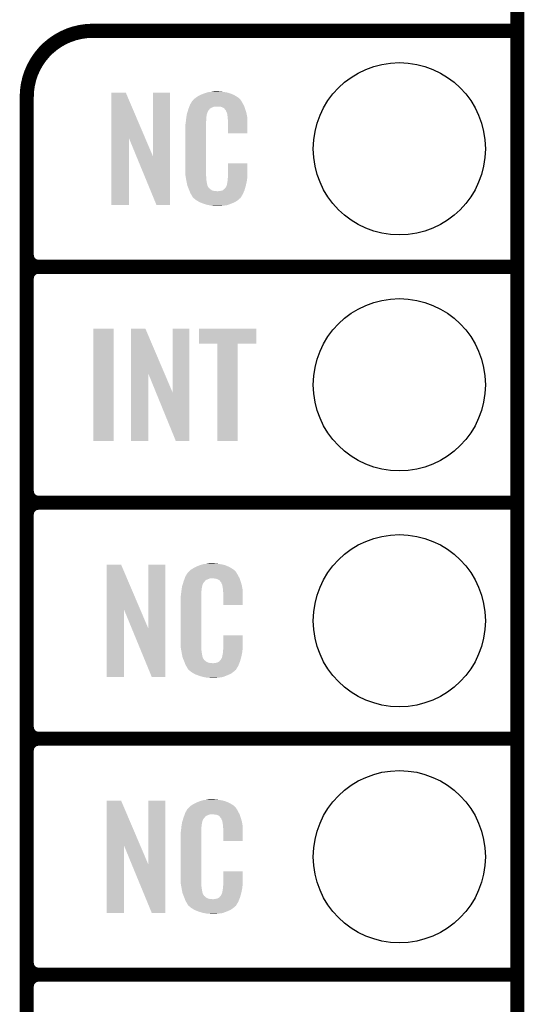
# Model space of a CAD drawing. Extents: x -0.05 to 0.95, y -0.15 to 1.54.
# Tile 15 of 32: x 0.74 to 0.95, y 0.34 to 0.75. Entities that reach past the tile are written whole.
import ezdxf

# ---------------------------------------------------------------- set-up
doc = ezdxf.new("R2010")
doc.units = 0
doc.layers.get('0').update_dxf_attribs({"linetype": 'CONTINUOUS'})
for name, color, linetype in [('GEOMAGNETIC_2_CLICK_V101_GKO', 5, 'CONTINUOUS'), ('GEOMAGNETIC_2_CLICK_V101_GTO', 14, 'CONTINUOUS'), ('GEOMAGNETIC_2_CLICK_V101_GTS', 12, 'CONTINUOUS')]:
    doc.layers.add(name, color=color, linetype=linetype)

# ---------------------------------------------------------------- blocks, each defined once
blk = doc.blocks.new('ROUND_41')
blk.add_circle((0, 0), 0.0365)

msp = doc.modelspace()

# ---------------------------------------------------------------- linework, layer by layer
at = {"layer": 'GEOMAGNETIC_2_CLICK_V101_GKO', "const_width": 0.006}
msp.add_lwpolyline([(0.95, -0.05), (0.95, 1.45)], dxfattribs=at)
at = {"layer": 'GEOMAGNETIC_2_CLICK_V101_GTO', "const_width": 0.006}
for points in [[(0.77, 0.75, 0.414214), (0.742, 0.722)], [(0.742, 0.655, 0.414214), (0.747, 0.65)], [(0.747, 0.65, 0.414214), (0.742, 0.645)], [(0.747, 0.65, 0.414214), (0.742, 0.645)], [(0.742, 0.555, 0.414214), (0.747, 0.55)], [(0.747, 0.55, 0.414214), (0.742, 0.545)], [(0.747, 0.55, 0.414214), (0.742, 0.545)], [(0.742, 0.455, 0.414214), (0.747, 0.45)], [(0.747, 0.45, 0.414214), (0.742, 0.445)], [(0.747, 0.45, 0.414214), (0.742, 0.445)], [(0.742, 0.355, 0.414214), (0.747, 0.35)], [(0.747, 0.35, 0.414214), (0.742, 0.345)], [(0.747, 0.35, 0.414214), (0.742, 0.345)]]:
    msp.add_lwpolyline(points, format="xyb", dxfattribs=at)
for points in [[(0.77, 0.75), (0.95, 0.75)], [(0.742, -0.022), (0.742, 0.722)], [(0.747, 0.65), (0.95, 0.65)], [(0.747, 0.65), (0.95, 0.65)], [(0.742, 0.555), (0.742, 0.645)], [(0.747, 0.55), (0.95, 0.55)], [(0.747, 0.55), (0.95, 0.55)], [(0.742, 0.455), (0.742, 0.545)], [(0.747, 0.45), (0.95, 0.45)], [(0.747, 0.45), (0.95, 0.45)], [(0.742, 0.355), (0.742, 0.445)], [(0.747, 0.35), (0.95, 0.35)], [(0.747, 0.35), (0.95, 0.35)], [(0.742, 0.255), (0.742, 0.345)]]:
    msp.add_lwpolyline(points, dxfattribs=at)
at = {"layer": 'GEOMAGNETIC_2_CLICK_V101_GTO'}
for points in [[(0.7779, 0.7046), (0.7779, 0.7238), (0.79219, 0.7046), (0.784, 0.7238)], [(0.7779, 0.7238), (0.7779, 0.7238), (0.784, 0.7238), (0.7779, 0.7238)], [(0.7956, 0.6966), (0.7956, 0.7238), (0.8027, 0.6966), (0.8027, 0.7238)], [(0.7956, 0.7238), (0.7956, 0.7238), (0.8027, 0.7238), (0.7956, 0.7238)], [(0.8136, 0.7216), (0.81407, 0.7219), (0.83182, 0.7216), (0.8314, 0.7219)], [(0.81407, 0.7219), (0.8147, 0.7223), (0.8314, 0.7219), (0.83073, 0.7223)], [(0.8147, 0.7223), (0.8157, 0.7228), (0.83073, 0.7223), (0.8299, 0.7228)], [(0.8157, 0.7228), (0.8161, 0.723), (0.8299, 0.7228), (0.82941, 0.723)], [(0.8161, 0.723), (0.8171, 0.7234), (0.82941, 0.723), (0.82844, 0.7234)], [(0.8171, 0.7234), (0.8174, 0.7235), (0.82844, 0.7234), (0.8282, 0.7235)], [(0.8174, 0.7235), (0.818, 0.7237), (0.8282, 0.7235), (0.82745, 0.7237)], [(0.818, 0.7237), (0.81867, 0.7239), (0.82745, 0.7237), (0.8267, 0.7239)], [(0.81867, 0.7239), (0.819, 0.724), (0.8267, 0.7239), (0.8259, 0.724)], [(0.819, 0.724), (0.8202, 0.7241), (0.8259, 0.724), (0.8251, 0.7241)], [(0.8202, 0.7241), (0.8208, 0.7242), (0.8251, 0.7241), (0.8245, 0.7242)], [(0.8208, 0.7242), (0.8214, 0.7243), (0.8239, 0.7242), (0.8234, 0.7243)], [(0.81072, 0.7173), (0.81094, 0.7179), (0.8201, 0.7173), (0.8216, 0.7179)], [(0.81094, 0.7179), (0.81102, 0.7181), (0.83427, 0.7179), (0.8342, 0.7181)], [(0.81094, 0.7179), (0.81094, 0.7179), (0.8216, 0.7179), (0.8235, 0.7179)], [(0.81102, 0.7181), (0.8112, 0.7186), (0.8342, 0.7181), (0.83393, 0.7186)], [(0.8112, 0.7186), (0.81155, 0.7192), (0.83393, 0.7186), (0.8336, 0.7192)], [(0.81155, 0.7192), (0.81208, 0.7201), (0.8336, 0.7192), (0.8331, 0.7201)], [(0.81208, 0.7201), (0.8122, 0.7203), (0.8331, 0.7201), (0.83295, 0.7203)], [(0.8122, 0.7203), (0.8122, 0.7204), (0.83295, 0.7203), (0.83288, 0.7204)], [(0.8122, 0.7204), (0.8124, 0.7204), (0.83288, 0.7204), (0.83287, 0.7204)], [(0.8124, 0.7204), (0.81248, 0.7205), (0.83287, 0.7204), (0.8328, 0.7205)], [(0.81248, 0.7205), (0.81264, 0.7207), (0.8328, 0.7205), (0.8327, 0.7207)], [(0.81264, 0.7207), (0.8128, 0.7209), (0.8327, 0.7207), (0.83253, 0.7209)], [(0.8128, 0.7209), (0.81337, 0.7214), (0.83253, 0.7209), (0.8321, 0.7214)], [(0.81337, 0.7214), (0.8136, 0.7216), (0.8321, 0.7214), (0.83182, 0.7216)], [(0.8242, 0.7178), (0.8235, 0.7179), (0.83431, 0.7178), (0.83427, 0.7179)], [(0.8247, 0.7177), (0.8242, 0.7178), (0.83434, 0.7177), (0.83431, 0.7178)], [(0.8257, 0.7172), (0.8247, 0.7177), (0.83452, 0.7172), (0.83434, 0.7177)], [(0.80966, 0.7132), (0.80974, 0.7137), (0.8182, 0.7132), (0.8182, 0.7137)], [(0.80974, 0.7137), (0.80981, 0.7141), (0.8182, 0.7137), (0.8183, 0.7141)], [(0.80981, 0.7141), (0.80984, 0.7143), (0.8183, 0.7141), (0.8183, 0.7143)], [(0.80984, 0.7143), (0.8099, 0.7147), (0.8183, 0.7143), (0.81841, 0.7147)], [(0.8099, 0.7147), (0.81011, 0.7154), (0.81841, 0.7147), (0.8186, 0.7154)], [(0.81011, 0.7154), (0.81038, 0.7163), (0.8186, 0.7154), (0.8191, 0.7163)], [(0.81038, 0.7163), (0.8105, 0.7167), (0.8191, 0.7163), (0.8195, 0.7167)], [(0.8105, 0.7167), (0.81057, 0.7169), (0.8195, 0.7167), (0.8196, 0.7169)], [(0.81057, 0.7169), (0.81072, 0.7173), (0.8196, 0.7169), (0.8201, 0.7173)], [(0.8258, 0.717), (0.8257, 0.7172), (0.83459, 0.717), (0.83452, 0.7172)], [(0.82606, 0.7167), (0.8258, 0.717), (0.8347, 0.7167), (0.83459, 0.717)], [(0.8264, 0.7163), (0.82606, 0.7167), (0.83482, 0.7163), (0.8347, 0.7167)], [(0.8268, 0.7154), (0.8264, 0.7163), (0.83508, 0.7154), (0.83482, 0.7163)], [(0.82696, 0.715), (0.8268, 0.7154), (0.8352, 0.715), (0.83508, 0.7154)], [(0.827, 0.7149), (0.82696, 0.715), (0.83522, 0.7149), (0.8352, 0.715)], [(0.827, 0.7146), (0.827, 0.7149), (0.83528, 0.7146), (0.83522, 0.7149)], [(0.8271, 0.7141), (0.827, 0.7146), (0.83537, 0.7141), (0.83528, 0.7146)], [(0.8272, 0.7134), (0.8271, 0.7141), (0.8355, 0.7134), (0.83537, 0.7141)], [(0.8092, 0.7091), (0.8093, 0.7096), (0.818, 0.7091), (0.818, 0.7096)], [(0.8093, 0.7103), (0.8094, 0.711), (0.818, 0.7103), (0.818, 0.711)], [(0.8093, 0.7096), (0.8093, 0.7103), (0.818, 0.7096), (0.818, 0.7103)], [(0.8094, 0.711), (0.80941, 0.7111), (0.818, 0.711), (0.818, 0.7111)], [(0.80941, 0.7111), (0.8095, 0.7119), (0.818, 0.7111), (0.8181, 0.7119)], [(0.8095, 0.7119), (0.80959, 0.7127), (0.8181, 0.7119), (0.8181, 0.7127)], [(0.80959, 0.7127), (0.8096, 0.7128), (0.8181, 0.7127), (0.81812, 0.7128)], [(0.8096, 0.7128), (0.80966, 0.7132), (0.81812, 0.7128), (0.8182, 0.7132)], [(0.82724, 0.7129), (0.8272, 0.7134), (0.8356, 0.7129), (0.8355, 0.7134)], [(0.8273, 0.7121), (0.82724, 0.7129), (0.8356, 0.7121), (0.8356, 0.7129)], [(0.8273, 0.7066), (0.8273, 0.7121), (0.8356, 0.7066), (0.8356, 0.7121)], [(0.8092, 0.6914), (0.8092, 0.7091), (0.818, 0.6914), (0.818, 0.7091)], [(0.7779, 0.6762), (0.7779, 0.7046), (0.7853, 0.6762), (0.7853, 0.7046)], [(0.78859, 0.6966), (0.7853, 0.7046), (0.7956, 0.6966), (0.79219, 0.7046)], [(0.797, 0.6762), (0.78859, 0.6966), (0.8027, 0.6762), (0.8027, 0.6966)], [(0.8273, 0.6883), (0.8273, 0.6938), (0.8356, 0.6883), (0.8356, 0.6938)], [(0.8273, 0.6938), (0.8273, 0.6938), (0.8356, 0.6938), (0.8273, 0.6938)], [(0.80929, 0.6889), (0.8092, 0.6914), (0.818, 0.6889), (0.818, 0.6914)], [(0.8093, 0.6887), (0.80929, 0.6889), (0.81803, 0.6887), (0.818, 0.6889)], [(0.80939, 0.6882), (0.8093, 0.6887), (0.8181, 0.6882), (0.81803, 0.6887)], [(0.80954, 0.6873), (0.80939, 0.6882), (0.8181, 0.6873), (0.8181, 0.6882)], [(0.8097, 0.6864), (0.80954, 0.6873), (0.81824, 0.6864), (0.8181, 0.6873)], [(0.8099, 0.6854), (0.8097, 0.6864), (0.8184, 0.6854), (0.81824, 0.6864)], [(0.81008, 0.6845), (0.8099, 0.6854), (0.8186, 0.6845), (0.8184, 0.6854)], [(0.8101, 0.6844), (0.81008, 0.6845), (0.81865, 0.6844), (0.8186, 0.6845)], [(0.81039, 0.6837), (0.8101, 0.6844), (0.819, 0.6837), (0.81865, 0.6844)], [(0.8263, 0.6835), (0.8268, 0.6844), (0.83465, 0.6835), (0.8349, 0.6844)], [(0.8268, 0.6844), (0.827, 0.6854), (0.8349, 0.6844), (0.83514, 0.6854)], [(0.827, 0.6855), (0.8271, 0.6857), (0.83516, 0.6855), (0.83521, 0.6857)], [(0.827, 0.6854), (0.827, 0.6855), (0.83514, 0.6854), (0.83516, 0.6855)], [(0.8271, 0.686), (0.82712, 0.6861), (0.83528, 0.686), (0.8353, 0.6861)], [(0.8271, 0.6857), (0.8271, 0.686), (0.83521, 0.6857), (0.83528, 0.686)], [(0.82712, 0.6861), (0.8272, 0.6865), (0.8353, 0.6861), (0.83535, 0.6865)], [(0.8272, 0.687), (0.82727, 0.6876), (0.83542, 0.687), (0.8355, 0.6876)], [(0.8272, 0.6865), (0.8272, 0.687), (0.83535, 0.6865), (0.83542, 0.687)], [(0.82727, 0.6876), (0.8273, 0.6878), (0.8355, 0.6876), (0.83553, 0.6878)], [(0.8273, 0.6878), (0.8273, 0.6883), (0.83553, 0.6878), (0.8356, 0.6883)], [(0.81043, 0.6836), (0.81039, 0.6837), (0.8191, 0.6836), (0.819, 0.6837)], [(0.81051, 0.6834), (0.81043, 0.6836), (0.8192, 0.6834), (0.8191, 0.6836)], [(0.81059, 0.6832), (0.81051, 0.6834), (0.8195, 0.6832), (0.8192, 0.6834)], [(0.81072, 0.6829), (0.81059, 0.6832), (0.8198, 0.6829), (0.8195, 0.6832)], [(0.8108, 0.6827), (0.81072, 0.6829), (0.8201, 0.6827), (0.8198, 0.6829)], [(0.81088, 0.6825), (0.8108, 0.6827), (0.8204, 0.6825), (0.8201, 0.6827)], [(0.81099, 0.6822), (0.81088, 0.6825), (0.821, 0.6822), (0.8204, 0.6825)], [(0.81107, 0.682), (0.81099, 0.6822), (0.8228, 0.682), (0.821, 0.6822)], [(0.8113, 0.6814), (0.81107, 0.682), (0.83391, 0.6814), (0.83415, 0.682)], [(0.81158, 0.6809), (0.8113, 0.6814), (0.8337, 0.6809), (0.83391, 0.6814)], [(0.8118, 0.6805), (0.81158, 0.6809), (0.83346, 0.6805), (0.8337, 0.6809)], [(0.8122, 0.6799), (0.8118, 0.6805), (0.8331, 0.6799), (0.83346, 0.6805)], [(0.8232, 0.682), (0.8235, 0.6821), (0.83415, 0.682), (0.83419, 0.6821)], [(0.8239, 0.6821), (0.8249, 0.6823), (0.83419, 0.6821), (0.83428, 0.6823)], [(0.8249, 0.6823), (0.8254, 0.6826), (0.83428, 0.6823), (0.8344, 0.6826)], [(0.8254, 0.6826), (0.8257, 0.6829), (0.8344, 0.6826), (0.83448, 0.6829)], [(0.8258, 0.6829), (0.8259, 0.6831), (0.83448, 0.6829), (0.83454, 0.6831)], [(0.8259, 0.6831), (0.8263, 0.6835), (0.83454, 0.6831), (0.83465, 0.6835)], [(0.8122, 0.6797), (0.8122, 0.6799), (0.83298, 0.6797), (0.8331, 0.6799)], [(0.8125, 0.6794), (0.8122, 0.6797), (0.8328, 0.6794), (0.83298, 0.6797)], [(0.8127, 0.6792), (0.8125, 0.6794), (0.8327, 0.6792), (0.8328, 0.6794)], [(0.8129, 0.679), (0.8127, 0.6792), (0.83245, 0.679), (0.8327, 0.6792)], [(0.81313, 0.6788), (0.8129, 0.679), (0.8322, 0.6788), (0.83245, 0.679)], [(0.8136, 0.6784), (0.81313, 0.6788), (0.83173, 0.6784), (0.8322, 0.6788)], [(0.81392, 0.6782), (0.8136, 0.6784), (0.8315, 0.6782), (0.83173, 0.6784)], [(0.81504, 0.6775), (0.81392, 0.6782), (0.8305, 0.6775), (0.8315, 0.6782)], [(0.8152, 0.6774), (0.81504, 0.6775), (0.83027, 0.6774), (0.8305, 0.6775)], [(0.81649, 0.6769), (0.8152, 0.6774), (0.8291, 0.6769), (0.83027, 0.6774)], [(0.817, 0.6767), (0.81649, 0.6769), (0.82859, 0.6767), (0.8291, 0.6769)], [(0.8187, 0.6762), (0.817, 0.6767), (0.8273, 0.6762), (0.82859, 0.6767)], [(0.81977, 0.676), (0.8187, 0.6762), (0.8264, 0.676), (0.8273, 0.6762)], [(0.8203, 0.6759), (0.81977, 0.676), (0.8253, 0.6759), (0.8264, 0.676)], [(0.8209, 0.6758), (0.8203, 0.6759), (0.8247, 0.6758), (0.8253, 0.6759)], [(0.822, 0.6757), (0.8216, 0.6758), (0.8241, 0.6757), (0.8247, 0.6758)], [(0.7703, 0.5762), (0.7703, 0.6238), (0.7788, 0.5762), (0.7788, 0.6238)], [(0.7703, 0.6238), (0.7703, 0.6238), (0.7788, 0.6238), (0.7703, 0.6238)], [(0.7862, 0.6046), (0.7862, 0.6238), (0.80049, 0.6046), (0.7923, 0.6238)], [(0.7862, 0.6238), (0.7862, 0.6238), (0.7923, 0.6238), (0.7862, 0.6238)], [(0.8039, 0.5966), (0.8039, 0.6238), (0.811, 0.5966), (0.811, 0.6238)], [(0.8039, 0.6238), (0.8039, 0.6238), (0.811, 0.6238), (0.8039, 0.6238)], [(0.815, 0.6174), (0.815, 0.6238), (0.8393, 0.6174), (0.8393, 0.6238)], [(0.815, 0.6238), (0.815, 0.6238), (0.8393, 0.6238), (0.815, 0.6238)], [(0.8228, 0.5762), (0.8228, 0.6174), (0.8315, 0.5762), (0.8315, 0.6174)], [(0.8228, 0.6174), (0.8228, 0.6174), (0.8315, 0.6174), (0.8393, 0.6174)], [(0.7862, 0.5762), (0.7862, 0.6046), (0.7936, 0.5762), (0.7936, 0.6046)], [(0.79686, 0.5966), (0.7936, 0.6046), (0.8039, 0.5966), (0.80049, 0.6046)], [(0.8052, 0.5762), (0.79686, 0.5966), (0.811, 0.5762), (0.811, 0.5966)], [(0.7759, 0.5046), (0.7759, 0.5238), (0.79019, 0.5046), (0.782, 0.5238)], [(0.7759, 0.5238), (0.7759, 0.5238), (0.782, 0.5238), (0.7759, 0.5238)], [(0.7936, 0.4966), (0.7936, 0.5238), (0.8007, 0.4966), (0.8007, 0.5238)], [(0.7936, 0.5238), (0.7936, 0.5238), (0.8007, 0.5238), (0.7936, 0.5238)], [(0.81137, 0.5214), (0.8116, 0.5216), (0.8301, 0.5214), (0.82982, 0.5216)], [(0.8116, 0.5216), (0.81207, 0.5219), (0.82982, 0.5216), (0.8294, 0.5219)], [(0.81207, 0.5219), (0.8127, 0.5223), (0.8294, 0.5219), (0.82873, 0.5223)], [(0.8127, 0.5223), (0.8137, 0.5228), (0.82873, 0.5223), (0.8279, 0.5228)], [(0.8137, 0.5228), (0.8141, 0.523), (0.8279, 0.5228), (0.82741, 0.523)], [(0.8141, 0.523), (0.8151, 0.5234), (0.82741, 0.523), (0.82644, 0.5234)], [(0.8151, 0.5234), (0.8154, 0.5235), (0.82644, 0.5234), (0.8262, 0.5235)], [(0.8154, 0.5235), (0.816, 0.5237), (0.8262, 0.5235), (0.82545, 0.5237)], [(0.816, 0.5237), (0.81667, 0.5239), (0.82545, 0.5237), (0.8247, 0.5239)], [(0.81667, 0.5239), (0.817, 0.524), (0.8247, 0.5239), (0.8239, 0.524)], [(0.817, 0.524), (0.8182, 0.5241), (0.8239, 0.524), (0.8231, 0.5241)], [(0.8182, 0.5241), (0.8188, 0.5242), (0.8231, 0.5241), (0.8225, 0.5242)], [(0.8188, 0.5242), (0.8194, 0.5243), (0.8219, 0.5242), (0.8214, 0.5243)], [(0.80875, 0.5173), (0.80895, 0.5179), (0.8181, 0.5173), (0.8196, 0.5179)], [(0.80895, 0.5179), (0.80902, 0.5181), (0.83227, 0.5179), (0.8322, 0.5181)], [(0.80895, 0.5179), (0.80895, 0.5179), (0.8196, 0.5179), (0.8215, 0.5179)], [(0.80902, 0.5181), (0.8092, 0.5186), (0.8322, 0.5181), (0.83193, 0.5186)], [(0.8092, 0.5186), (0.80955, 0.5192), (0.83193, 0.5186), (0.8316, 0.5192)], [(0.80955, 0.5192), (0.81008, 0.5201), (0.8316, 0.5192), (0.8311, 0.5201)], [(0.81008, 0.5201), (0.8102, 0.5203), (0.8311, 0.5201), (0.83095, 0.5203)], [(0.8102, 0.5203), (0.8104, 0.5204), (0.83095, 0.5203), (0.83088, 0.5204)], [(0.8104, 0.5204), (0.81048, 0.5205), (0.83088, 0.5204), (0.8308, 0.5205)], [(0.81048, 0.5205), (0.81064, 0.5207), (0.8308, 0.5205), (0.8307, 0.5207)], [(0.81064, 0.5207), (0.8108, 0.5209), (0.8307, 0.5207), (0.83053, 0.5209)], [(0.8108, 0.5209), (0.81137, 0.5214), (0.83053, 0.5209), (0.8301, 0.5214)], [(0.8222, 0.5178), (0.8215, 0.5179), (0.83231, 0.5178), (0.83227, 0.5179)], [(0.8227, 0.5177), (0.8222, 0.5178), (0.83234, 0.5177), (0.83231, 0.5178)], [(0.8237, 0.5172), (0.8227, 0.5177), (0.83252, 0.5172), (0.83234, 0.5177)], [(0.80766, 0.5132), (0.80774, 0.5137), (0.8162, 0.5132), (0.8162, 0.5137)], [(0.80774, 0.5137), (0.80781, 0.5141), (0.8162, 0.5137), (0.8163, 0.5141)], [(0.80781, 0.5141), (0.80784, 0.5143), (0.8163, 0.5141), (0.8163, 0.5143)], [(0.80784, 0.5143), (0.8079, 0.5147), (0.8163, 0.5143), (0.81641, 0.5147)], [(0.8079, 0.5147), (0.80812, 0.5154), (0.81641, 0.5147), (0.8166, 0.5154)], [(0.80812, 0.5154), (0.80841, 0.5163), (0.8166, 0.5154), (0.8171, 0.5163)], [(0.80841, 0.5163), (0.8085, 0.5166), (0.8171, 0.5163), (0.8174, 0.5166)], [(0.8085, 0.5166), (0.80854, 0.5167), (0.8174, 0.5166), (0.8175, 0.5167)], [(0.80854, 0.5167), (0.8086, 0.5169), (0.8175, 0.5167), (0.8176, 0.5169)], [(0.8086, 0.5169), (0.80875, 0.5173), (0.8176, 0.5169), (0.8181, 0.5173)], [(0.8238, 0.517), (0.8237, 0.5172), (0.83259, 0.517), (0.83252, 0.5172)], [(0.82406, 0.5167), (0.8238, 0.517), (0.8327, 0.5167), (0.83259, 0.517)], [(0.8244, 0.5163), (0.82406, 0.5167), (0.83282, 0.5163), (0.8327, 0.5167)], [(0.8248, 0.5154), (0.8244, 0.5163), (0.83308, 0.5154), (0.83282, 0.5163)], [(0.82496, 0.515), (0.8248, 0.5154), (0.8332, 0.515), (0.83308, 0.5154)], [(0.825, 0.5149), (0.82496, 0.515), (0.83322, 0.5149), (0.8332, 0.515)], [(0.825, 0.5146), (0.825, 0.5149), (0.83328, 0.5146), (0.83322, 0.5149)], [(0.8251, 0.5141), (0.825, 0.5146), (0.83337, 0.5141), (0.83328, 0.5146)], [(0.8252, 0.5134), (0.8251, 0.5141), (0.8335, 0.5134), (0.83337, 0.5141)], [(0.82524, 0.5129), (0.8252, 0.5134), (0.8336, 0.5129), (0.8335, 0.5134)], [(0.8072, 0.5091), (0.8073, 0.5096), (0.816, 0.5091), (0.816, 0.5096)], [(0.8072, 0.4914), (0.8072, 0.5091), (0.816, 0.4914), (0.816, 0.5091)], [(0.8073, 0.5103), (0.8074, 0.511), (0.816, 0.5103), (0.816, 0.511)], [(0.8073, 0.5096), (0.8073, 0.5103), (0.816, 0.5096), (0.816, 0.5103)], [(0.8074, 0.511), (0.80741, 0.5111), (0.816, 0.511), (0.816, 0.5111)], [(0.80741, 0.5111), (0.8075, 0.5119), (0.816, 0.5111), (0.8161, 0.5119)], [(0.8075, 0.5119), (0.80759, 0.5127), (0.8161, 0.5119), (0.8161, 0.5127)], [(0.80759, 0.5127), (0.8076, 0.5128), (0.8161, 0.5127), (0.81612, 0.5128)], [(0.8076, 0.5128), (0.80766, 0.5132), (0.81612, 0.5128), (0.8162, 0.5132)], [(0.8253, 0.5121), (0.82524, 0.5129), (0.8336, 0.5121), (0.8336, 0.5129)], [(0.8253, 0.5066), (0.8253, 0.5121), (0.8336, 0.5066), (0.8336, 0.5121)], [(0.7759, 0.4762), (0.7759, 0.5046), (0.7833, 0.4762), (0.7833, 0.5046)], [(0.78659, 0.4966), (0.7833, 0.5046), (0.7936, 0.4966), (0.79019, 0.5046)], [(0.795, 0.4762), (0.78659, 0.4966), (0.8007, 0.4762), (0.8007, 0.4966)], [(0.8253, 0.4883), (0.8253, 0.4938), (0.8336, 0.4883), (0.8336, 0.4938)], [(0.8253, 0.4938), (0.8253, 0.4938), (0.8336, 0.4938), (0.8253, 0.4938)], [(0.80729, 0.4889), (0.8072, 0.4914), (0.816, 0.4889), (0.816, 0.4914)], [(0.8073, 0.4887), (0.80729, 0.4889), (0.81603, 0.4887), (0.816, 0.4889)], [(0.80739, 0.4882), (0.8073, 0.4887), (0.8161, 0.4882), (0.81603, 0.4887)], [(0.80754, 0.4873), (0.80739, 0.4882), (0.8161, 0.4873), (0.8161, 0.4882)], [(0.8253, 0.4878), (0.8253, 0.4883), (0.83353, 0.4878), (0.8336, 0.4883)], [(0.8077, 0.4864), (0.80754, 0.4873), (0.81624, 0.4864), (0.8161, 0.4873)], [(0.8079, 0.4854), (0.8077, 0.4864), (0.8164, 0.4854), (0.81624, 0.4864)], [(0.80808, 0.4845), (0.8079, 0.4854), (0.8166, 0.4845), (0.8164, 0.4854)], [(0.8081, 0.4844), (0.80808, 0.4845), (0.81665, 0.4844), (0.8166, 0.4845)], [(0.80839, 0.4837), (0.8081, 0.4844), (0.817, 0.4837), (0.81665, 0.4844)], [(0.8243, 0.4835), (0.8248, 0.4844), (0.83265, 0.4835), (0.8329, 0.4844)], [(0.8248, 0.4844), (0.825, 0.4854), (0.8329, 0.4844), (0.83314, 0.4854)], [(0.825, 0.4855), (0.8251, 0.4857), (0.83316, 0.4855), (0.83321, 0.4857)], [(0.825, 0.4854), (0.825, 0.4855), (0.83314, 0.4854), (0.83316, 0.4855)], [(0.8251, 0.486), (0.82512, 0.4861), (0.83328, 0.486), (0.8333, 0.4861)], [(0.8251, 0.4857), (0.8251, 0.486), (0.83321, 0.4857), (0.83328, 0.486)], [(0.82512, 0.4861), (0.8252, 0.4865), (0.8333, 0.4861), (0.83335, 0.4865)], [(0.8252, 0.487), (0.82527, 0.4876), (0.83342, 0.487), (0.8335, 0.4876)], [(0.8252, 0.4865), (0.8252, 0.487), (0.83335, 0.4865), (0.83342, 0.487)], [(0.82527, 0.4876), (0.8253, 0.4878), (0.8335, 0.4876), (0.83353, 0.4878)], [(0.80843, 0.4836), (0.80839, 0.4837), (0.8171, 0.4836), (0.817, 0.4837)], [(0.80851, 0.4834), (0.80843, 0.4836), (0.8172, 0.4834), (0.8171, 0.4836)], [(0.80859, 0.4832), (0.80851, 0.4834), (0.8175, 0.4832), (0.8172, 0.4834)], [(0.80872, 0.4829), (0.80859, 0.4832), (0.8178, 0.4829), (0.8175, 0.4832)], [(0.8088, 0.4827), (0.80872, 0.4829), (0.8181, 0.4827), (0.8178, 0.4829)], [(0.80888, 0.4825), (0.8088, 0.4827), (0.8184, 0.4825), (0.8181, 0.4827)], [(0.80899, 0.4822), (0.80888, 0.4825), (0.819, 0.4822), (0.8184, 0.4825)], [(0.80907, 0.482), (0.80899, 0.4822), (0.8208, 0.482), (0.819, 0.4822)], [(0.8093, 0.4814), (0.80907, 0.482), (0.83191, 0.4814), (0.83215, 0.482)], [(0.80958, 0.4809), (0.8093, 0.4814), (0.8317, 0.4809), (0.83191, 0.4814)], [(0.8098, 0.4805), (0.80958, 0.4809), (0.83146, 0.4805), (0.8317, 0.4809)], [(0.8102, 0.4799), (0.8098, 0.4805), (0.8311, 0.4799), (0.83146, 0.4805)], [(0.8102, 0.4797), (0.8102, 0.4799), (0.83098, 0.4797), (0.8311, 0.4799)], [(0.8212, 0.482), (0.8215, 0.4821), (0.83215, 0.482), (0.83219, 0.4821)], [(0.8219, 0.4821), (0.8229, 0.4823), (0.83219, 0.4821), (0.83228, 0.4823)], [(0.8229, 0.4823), (0.8234, 0.4826), (0.83228, 0.4823), (0.8324, 0.4826)], [(0.8234, 0.4826), (0.8238, 0.4829), (0.8324, 0.4826), (0.83248, 0.4829)], [(0.8238, 0.4829), (0.8239, 0.4831), (0.83248, 0.4829), (0.83254, 0.4831)], [(0.8239, 0.4831), (0.8243, 0.4835), (0.83254, 0.4831), (0.83265, 0.4835)], [(0.8105, 0.4794), (0.8102, 0.4797), (0.8308, 0.4794), (0.83098, 0.4797)], [(0.8107, 0.4792), (0.8105, 0.4794), (0.8307, 0.4792), (0.8308, 0.4794)], [(0.8109, 0.479), (0.8107, 0.4792), (0.83045, 0.479), (0.8307, 0.4792)], [(0.81113, 0.4788), (0.8109, 0.479), (0.8302, 0.4788), (0.83045, 0.479)], [(0.8116, 0.4784), (0.81113, 0.4788), (0.82973, 0.4784), (0.8302, 0.4788)], [(0.81192, 0.4782), (0.8116, 0.4784), (0.8295, 0.4782), (0.82973, 0.4784)], [(0.81304, 0.4775), (0.81192, 0.4782), (0.8285, 0.4775), (0.8295, 0.4782)], [(0.8132, 0.4774), (0.81304, 0.4775), (0.82827, 0.4774), (0.8285, 0.4775)], [(0.81449, 0.4769), (0.8132, 0.4774), (0.8271, 0.4769), (0.82827, 0.4774)], [(0.815, 0.4767), (0.81449, 0.4769), (0.82659, 0.4767), (0.8271, 0.4769)], [(0.8167, 0.4762), (0.815, 0.4767), (0.8253, 0.4762), (0.82659, 0.4767)], [(0.81777, 0.476), (0.8167, 0.4762), (0.8244, 0.476), (0.8253, 0.4762)], [(0.8183, 0.4759), (0.81777, 0.476), (0.8233, 0.4759), (0.8244, 0.476)], [(0.8189, 0.4758), (0.8183, 0.4759), (0.8227, 0.4758), (0.8233, 0.4759)], [(0.82, 0.4757), (0.8196, 0.4758), (0.8221, 0.4757), (0.8227, 0.4758)], [(0.7759, 0.4046), (0.7759, 0.4238), (0.79019, 0.4046), (0.782, 0.4238)], [(0.7759, 0.4238), (0.7759, 0.4238), (0.782, 0.4238), (0.7759, 0.4238)], [(0.7936, 0.3966), (0.7936, 0.4238), (0.8007, 0.3966), (0.8007, 0.4238)], [(0.7936, 0.4238), (0.7936, 0.4238), (0.8007, 0.4238), (0.7936, 0.4238)], [(0.81137, 0.4214), (0.8116, 0.4216), (0.8301, 0.4214), (0.82982, 0.4216)], [(0.8116, 0.4216), (0.81207, 0.4219), (0.82982, 0.4216), (0.8294, 0.4219)], [(0.81207, 0.4219), (0.8127, 0.4223), (0.8294, 0.4219), (0.82873, 0.4223)], [(0.8127, 0.4223), (0.8137, 0.4228), (0.82873, 0.4223), (0.8279, 0.4228)], [(0.8137, 0.4228), (0.8141, 0.423), (0.8279, 0.4228), (0.82741, 0.423)], [(0.8141, 0.423), (0.8151, 0.4234), (0.82741, 0.423), (0.82644, 0.4234)], [(0.8151, 0.4234), (0.8154, 0.4235), (0.82644, 0.4234), (0.8262, 0.4235)], [(0.8154, 0.4235), (0.816, 0.4237), (0.8262, 0.4235), (0.82545, 0.4237)], [(0.816, 0.4237), (0.81667, 0.4239), (0.82545, 0.4237), (0.8247, 0.4239)], [(0.81667, 0.4239), (0.817, 0.424), (0.8247, 0.4239), (0.8239, 0.424)], [(0.817, 0.424), (0.8182, 0.4241), (0.8239, 0.424), (0.8231, 0.4241)], [(0.8182, 0.4241), (0.8188, 0.4242), (0.8231, 0.4241), (0.8225, 0.4242)], [(0.8188, 0.4242), (0.8194, 0.4243), (0.8219, 0.4242), (0.8214, 0.4243)], [(0.8086, 0.4169), (0.80875, 0.4173), (0.8176, 0.4169), (0.8181, 0.4173)], [(0.80875, 0.4173), (0.80895, 0.4179), (0.8181, 0.4173), (0.8196, 0.4179)], [(0.80895, 0.4179), (0.80902, 0.4181), (0.83227, 0.4179), (0.8322, 0.4181)], [(0.80895, 0.4179), (0.80895, 0.4179), (0.8196, 0.4179), (0.8215, 0.4179)], [(0.80902, 0.4181), (0.8092, 0.4186), (0.8322, 0.4181), (0.83193, 0.4186)], [(0.8092, 0.4186), (0.80955, 0.4192), (0.83193, 0.4186), (0.8316, 0.4192)], [(0.80955, 0.4192), (0.81008, 0.4201), (0.8316, 0.4192), (0.8311, 0.4201)], [(0.81008, 0.4201), (0.8102, 0.4203), (0.8311, 0.4201), (0.83095, 0.4203)], [(0.8102, 0.4203), (0.8104, 0.4204), (0.83095, 0.4203), (0.83088, 0.4204)], [(0.8104, 0.4204), (0.81048, 0.4205), (0.83088, 0.4204), (0.8308, 0.4205)], [(0.81048, 0.4205), (0.81064, 0.4207), (0.8308, 0.4205), (0.8307, 0.4207)], [(0.81064, 0.4207), (0.8108, 0.4209), (0.8307, 0.4207), (0.83053, 0.4209)], [(0.8108, 0.4209), (0.81137, 0.4214), (0.83053, 0.4209), (0.8301, 0.4214)], [(0.8222, 0.4178), (0.8215, 0.4179), (0.83231, 0.4178), (0.83227, 0.4179)], [(0.8227, 0.4177), (0.8222, 0.4178), (0.83234, 0.4177), (0.83231, 0.4178)], [(0.8237, 0.4172), (0.8227, 0.4177), (0.83252, 0.4172), (0.83234, 0.4177)], [(0.8076, 0.4128), (0.80766, 0.4132), (0.81612, 0.4128), (0.8162, 0.4132)], [(0.80766, 0.4132), (0.80774, 0.4137), (0.8162, 0.4132), (0.8162, 0.4137)], [(0.80774, 0.4137), (0.80781, 0.4141), (0.8162, 0.4137), (0.8163, 0.4141)], [(0.80781, 0.4141), (0.80784, 0.4143), (0.8163, 0.4141), (0.8163, 0.4143)], [(0.80784, 0.4143), (0.8079, 0.4147), (0.8163, 0.4143), (0.81641, 0.4147)], [(0.8079, 0.4147), (0.80812, 0.4154), (0.81641, 0.4147), (0.8166, 0.4154)], [(0.80812, 0.4154), (0.80841, 0.4163), (0.8166, 0.4154), (0.8171, 0.4163)], [(0.80841, 0.4163), (0.8085, 0.4166), (0.8171, 0.4163), (0.8174, 0.4166)], [(0.8085, 0.4166), (0.80854, 0.4167), (0.8174, 0.4166), (0.8175, 0.4167)], [(0.80854, 0.4167), (0.8086, 0.4169), (0.8175, 0.4167), (0.8176, 0.4169)], [(0.8238, 0.417), (0.8237, 0.4172), (0.83259, 0.417), (0.83252, 0.4172)], [(0.82406, 0.4167), (0.8238, 0.417), (0.8327, 0.4167), (0.83259, 0.417)], [(0.8244, 0.4163), (0.82406, 0.4167), (0.83282, 0.4163), (0.8327, 0.4167)], [(0.8248, 0.4154), (0.8244, 0.4163), (0.83308, 0.4154), (0.83282, 0.4163)], [(0.82496, 0.415), (0.8248, 0.4154), (0.8332, 0.415), (0.83308, 0.4154)], [(0.825, 0.4149), (0.82496, 0.415), (0.83322, 0.4149), (0.8332, 0.415)], [(0.825, 0.4146), (0.825, 0.4149), (0.83328, 0.4146), (0.83322, 0.4149)], [(0.8251, 0.4141), (0.825, 0.4146), (0.83337, 0.4141), (0.83328, 0.4146)], [(0.8252, 0.4134), (0.8251, 0.4141), (0.8335, 0.4134), (0.83337, 0.4141)], [(0.82524, 0.4129), (0.8252, 0.4134), (0.8336, 0.4129), (0.8335, 0.4134)], [(0.8072, 0.4091), (0.8073, 0.4096), (0.816, 0.4091), (0.816, 0.4096)], [(0.8072, 0.3914), (0.8072, 0.4091), (0.816, 0.3914), (0.816, 0.4091)], [(0.8073, 0.4103), (0.8074, 0.411), (0.816, 0.4103), (0.816, 0.411)], [(0.8073, 0.4096), (0.8073, 0.4103), (0.816, 0.4096), (0.816, 0.4103)], [(0.8074, 0.411), (0.80741, 0.4111), (0.816, 0.411), (0.816, 0.4111)], [(0.80741, 0.4111), (0.8075, 0.4119), (0.816, 0.4111), (0.8161, 0.4119)], [(0.8075, 0.4119), (0.80759, 0.4127), (0.8161, 0.4119), (0.8161, 0.4127)], [(0.80759, 0.4127), (0.8076, 0.4128), (0.8161, 0.4127), (0.81612, 0.4128)], [(0.8253, 0.4121), (0.82524, 0.4129), (0.8336, 0.4121), (0.8336, 0.4129)], [(0.8253, 0.4066), (0.8253, 0.4121), (0.8336, 0.4066), (0.8336, 0.4121)], [(0.7759, 0.3762), (0.7759, 0.4046), (0.7833, 0.3762), (0.7833, 0.4046)], [(0.78659, 0.3966), (0.7833, 0.4046), (0.7936, 0.3966), (0.79019, 0.4046)], [(0.795, 0.3762), (0.78659, 0.3966), (0.8007, 0.3762), (0.8007, 0.3966)], [(0.8253, 0.3883), (0.8253, 0.3938), (0.8336, 0.3883), (0.8336, 0.3938)], [(0.8253, 0.3938), (0.8253, 0.3938), (0.8336, 0.3938), (0.8253, 0.3938)], [(0.80729, 0.3889), (0.8072, 0.3914), (0.816, 0.3889), (0.816, 0.3914)], [(0.8073, 0.3887), (0.80729, 0.3889), (0.81603, 0.3887), (0.816, 0.3889)], [(0.80739, 0.3882), (0.8073, 0.3887), (0.8161, 0.3882), (0.81603, 0.3887)], [(0.80754, 0.3873), (0.80739, 0.3882), (0.8161, 0.3873), (0.8161, 0.3882)], [(0.8253, 0.3878), (0.8253, 0.3883), (0.83353, 0.3878), (0.8336, 0.3883)], [(0.8077, 0.3864), (0.80754, 0.3873), (0.81624, 0.3864), (0.8161, 0.3873)], [(0.8079, 0.3854), (0.8077, 0.3864), (0.8164, 0.3854), (0.81624, 0.3864)], [(0.80808, 0.3845), (0.8079, 0.3854), (0.8166, 0.3845), (0.8164, 0.3854)], [(0.8081, 0.3844), (0.80808, 0.3845), (0.81665, 0.3844), (0.8166, 0.3845)], [(0.80839, 0.3837), (0.8081, 0.3844), (0.817, 0.3837), (0.81665, 0.3844)], [(0.8243, 0.3835), (0.8248, 0.3844), (0.83265, 0.3835), (0.8329, 0.3844)], [(0.8248, 0.3844), (0.825, 0.3854), (0.8329, 0.3844), (0.83314, 0.3854)], [(0.825, 0.3855), (0.8251, 0.3857), (0.83316, 0.3855), (0.83321, 0.3857)], [(0.825, 0.3854), (0.825, 0.3855), (0.83314, 0.3854), (0.83316, 0.3855)], [(0.8251, 0.386), (0.82512, 0.3861), (0.83328, 0.386), (0.8333, 0.3861)], [(0.8251, 0.3857), (0.8251, 0.386), (0.83321, 0.3857), (0.83328, 0.386)], [(0.82512, 0.3861), (0.8252, 0.3865), (0.8333, 0.3861), (0.83335, 0.3865)], [(0.8252, 0.387), (0.82527, 0.3876), (0.83342, 0.387), (0.8335, 0.3876)], [(0.8252, 0.3865), (0.8252, 0.387), (0.83335, 0.3865), (0.83342, 0.387)], [(0.82527, 0.3876), (0.8253, 0.3878), (0.8335, 0.3876), (0.83353, 0.3878)], [(0.80843, 0.3836), (0.80839, 0.3837), (0.8171, 0.3836), (0.817, 0.3837)], [(0.80851, 0.3834), (0.80843, 0.3836), (0.8172, 0.3834), (0.8171, 0.3836)], [(0.80859, 0.3832), (0.80851, 0.3834), (0.8175, 0.3832), (0.8172, 0.3834)], [(0.80872, 0.3829), (0.80859, 0.3832), (0.8178, 0.3829), (0.8175, 0.3832)], [(0.8088, 0.3827), (0.80872, 0.3829), (0.8181, 0.3827), (0.8178, 0.3829)], [(0.80888, 0.3825), (0.8088, 0.3827), (0.8184, 0.3825), (0.8181, 0.3827)], [(0.80899, 0.3822), (0.80888, 0.3825), (0.819, 0.3822), (0.8184, 0.3825)], [(0.80907, 0.382), (0.80899, 0.3822), (0.8208, 0.382), (0.819, 0.3822)], [(0.8093, 0.3814), (0.80907, 0.382), (0.83191, 0.3814), (0.83215, 0.382)], [(0.80958, 0.3809), (0.8093, 0.3814), (0.8317, 0.3809), (0.83191, 0.3814)], [(0.8098, 0.3805), (0.80958, 0.3809), (0.83146, 0.3805), (0.8317, 0.3809)], [(0.8102, 0.3799), (0.8098, 0.3805), (0.8311, 0.3799), (0.83146, 0.3805)], [(0.8102, 0.3797), (0.8102, 0.3799), (0.83098, 0.3797), (0.8311, 0.3799)], [(0.8105, 0.3794), (0.8102, 0.3797), (0.8308, 0.3794), (0.83098, 0.3797)], [(0.8212, 0.382), (0.8215, 0.3821), (0.83215, 0.382), (0.83219, 0.3821)], [(0.8219, 0.3821), (0.8229, 0.3823), (0.83219, 0.3821), (0.83228, 0.3823)], [(0.8229, 0.3823), (0.8234, 0.3826), (0.83228, 0.3823), (0.8324, 0.3826)], [(0.8234, 0.3826), (0.8238, 0.3829), (0.8324, 0.3826), (0.83248, 0.3829)], [(0.8238, 0.3829), (0.8239, 0.3831), (0.83248, 0.3829), (0.83254, 0.3831)], [(0.8239, 0.3831), (0.8243, 0.3835), (0.83254, 0.3831), (0.83265, 0.3835)], [(0.8107, 0.3792), (0.8105, 0.3794), (0.8307, 0.3792), (0.8308, 0.3794)], [(0.8109, 0.379), (0.8107, 0.3792), (0.83045, 0.379), (0.8307, 0.3792)], [(0.81113, 0.3788), (0.8109, 0.379), (0.8302, 0.3788), (0.83045, 0.379)], [(0.8116, 0.3784), (0.81113, 0.3788), (0.82973, 0.3784), (0.8302, 0.3788)], [(0.81192, 0.3782), (0.8116, 0.3784), (0.8295, 0.3782), (0.82973, 0.3784)], [(0.81304, 0.3775), (0.81192, 0.3782), (0.8285, 0.3775), (0.8295, 0.3782)], [(0.8132, 0.3774), (0.81304, 0.3775), (0.82827, 0.3774), (0.8285, 0.3775)], [(0.81449, 0.3769), (0.8132, 0.3774), (0.8271, 0.3769), (0.82827, 0.3774)], [(0.815, 0.3767), (0.81449, 0.3769), (0.82659, 0.3767), (0.8271, 0.3769)], [(0.8167, 0.3762), (0.815, 0.3767), (0.8253, 0.3762), (0.82659, 0.3767)], [(0.81777, 0.376), (0.8167, 0.3762), (0.8244, 0.376), (0.8253, 0.3762)], [(0.8183, 0.3759), (0.81777, 0.376), (0.8233, 0.3759), (0.8244, 0.376)], [(0.8189, 0.3758), (0.8183, 0.3759), (0.8227, 0.3758), (0.8233, 0.3759)], [(0.82, 0.3757), (0.8196, 0.3758), (0.8221, 0.3757), (0.8227, 0.3758)]]:
    msp.add_solid(points, dxfattribs=at)

# ---------------------------------------------------------------- block references
at = {"layer": 'GEOMAGNETIC_2_CLICK_V101_GTS'}
for p in [(0.9, 0.7), (0.9, 0.6), (0.9, 0.5), (0.9, 0.4)]:
    msp.add_blockref('ROUND_41', p, dxfattribs=at)

doc.saveas('drawing.dxf')
